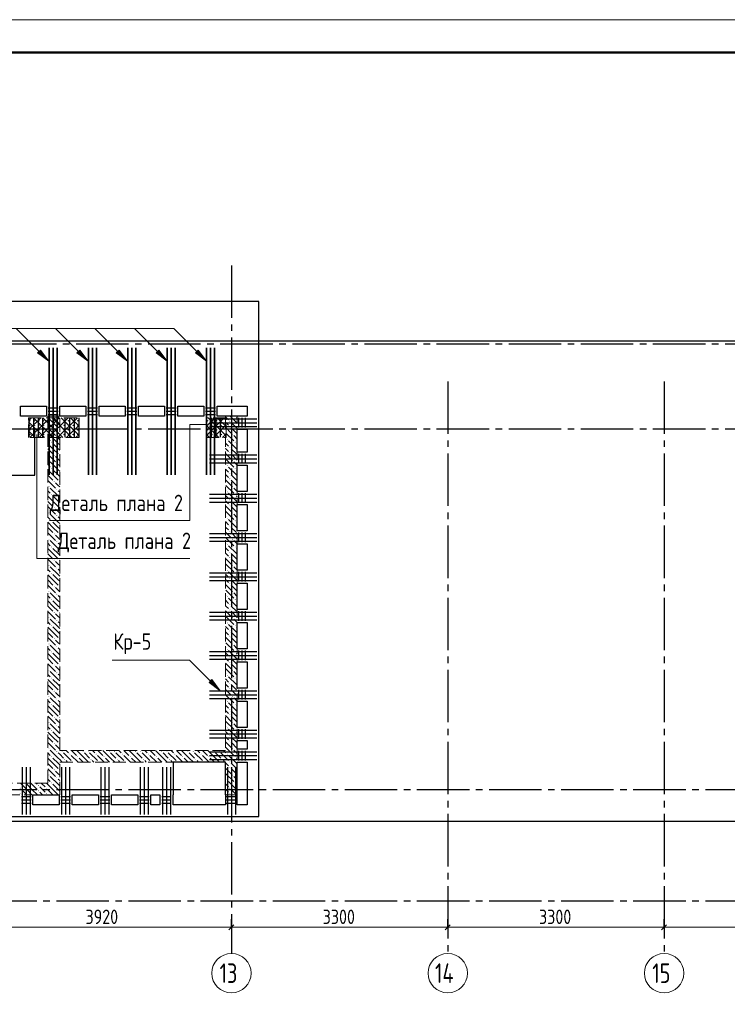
# Model space of a CAD drawing. Header units: millimetres. Extents: x 0 to 43617, y 0 to 29700.
# Tile 3 of 7: x 10800 to 21594, y 14675 to 29700. Entities that reach past the tile are written whole.
import ezdxf

# ---------------------------------------------------------------- set-up
doc = ezdxf.new("R2010")
doc.units = ezdxf.units.MM
doc.linetypes.add('______2', pattern=[270, 200, -70])
doc.linetypes.add('______5', pattern=[1100, 800, -100, 100, -100])
for name, color, linetype, lineweight, true_color in [('S1 Стержни арматуры фон', 7, '______2', 13, 0xa0a0a0), ('Вспомогательная арматура', 7, 'Continuous', 18, 0x656565), ('Поперечная арматура', 7, 'Continuous', 18, 0x5a2814), ('Поперечное армирование AW фон', 7, '______2', 13, 0xa0a0a0), ('Ребро вкладыша арматура поперечная AW', 7, 'Continuous', 18, 0x5a2814)]:
    doc.layers.add(name, color=color, linetype=linetype, lineweight=lineweight, true_color=true_color)
for name, color, linetype, lineweight in [('Standard', 7, 'Continuous', 25), ('ЖБ Перекрытие верхний уровень', 7, 'Continuous', 35), ('ЖБ Стена верхний уровень', 7, 'Continuous', 35), ('Оси', 40, '______5', 18), ('Позиционная метка номер позиции', 7, 'Continuous', 13), ('Примечания', 7, 'Continuous', 25), ('Ребро вкладыша арматура S1', 7, 'Continuous', 25)]:
    doc.layers.add(name, color=color, linetype=linetype, lineweight=lineweight)
doc.styles.add('GOST 2.304-81', font='txt')
doc.styles.add('ISOCPEUR', font='txt')

msp = doc.modelspace()

# ---------------------------------------------------------------- hatches: boundary and pattern name
at = {"layer": 'ЖБ Стена верхний уровень', "linetype": 'Continuous', "lineweight": 18, "transparency": 33554687}
for points in [[(11290, 23650), (11287, 23647), (11284, 23650)], [(14090, 23650), (14087, 23647), (14084, 23650)], [(11320, 23453), (11327, 23460), (11333, 23453), (11327, 23447)], [(11400, 23453), (11407, 23460), (11410, 23457), (11410, 23450), (11407, 23447)], [(14000, 23573), (14007, 23580), (14013, 23573), (14007, 23567)], [(14000, 23493), (14007, 23500), (14013, 23493), (14007, 23487)], [(11240, 23373), (11247, 23380), (11253, 23373), (11247, 23367)], [(11360, 23333), (11367, 23340), (11373, 23333), (11367, 23327)], [(13960, 23293), (13967, 23300), (13973, 23293), (13967, 23287)], [(14040, 23373), (14047, 23380), (14053, 23373), (14047, 23367)], [(11280, 23253), (11287, 23260), (11293, 23253), (11287, 23247)], [(14000, 23173), (14007, 23180), (14013, 23173), (14007, 23167)], [(14080, 23253), (14087, 23260), (14093, 23253), (14087, 23247)], [(11320, 23053), (11327, 23060), (11333, 23053), (11327, 23047)], [(11400, 23053), (11407, 23060), (11410, 23057), (11410, 23050), (11407, 23047)], [(14000, 23093), (14007, 23100), (14013, 23093), (14007, 23087)], [(11240, 22973), (11247, 22980), (11253, 22973), (11247, 22967)], [(11280, 22853), (11287, 22860), (11293, 22853), (11287, 22847)], [(11360, 22933), (11367, 22940), (11373, 22933), (11367, 22927)], [(13960, 22893), (13967, 22900), (13973, 22893), (13967, 22887)], [(14040, 22973), (14047, 22980), (14053, 22973), (14047, 22967)], [(14080, 22853), (14087, 22860), (14093, 22853), (14087, 22847)], [(14000, 22773), (14007, 22780), (14013, 22773), (14007, 22767)], [(14000, 22693), (14007, 22700), (14013, 22693), (14007, 22687)], [(11240, 22573), (11247, 22580), (11253, 22573), (11247, 22567)], [(11320, 22653), (11327, 22660), (11333, 22653), (11327, 22647)], [(11360, 22533), (11367, 22540), (11373, 22533), (11367, 22527)], [(11400, 22653), (11407, 22660), (11410, 22657), (11410, 22650), (11407, 22647)], [(14040, 22573), (14047, 22580), (14053, 22573), (14047, 22567)], [(11280, 22453), (11287, 22460), (11293, 22453), (11287, 22447)], [(13960, 22493), (13967, 22500), (13973, 22493), (13967, 22487)], [(14080, 22453), (14087, 22460), (14093, 22453), (14087, 22447)], [(11320, 22253), (11327, 22260), (11333, 22253), (11327, 22247)], [(11400, 22253), (11407, 22260), (11410, 22257), (11410, 22250), (11407, 22247)], [(14000, 22373), (14007, 22380), (14013, 22373), (14007, 22367)], [(14000, 22293), (14007, 22300), (14013, 22293), (14007, 22287)], [(11240, 22173), (11247, 22180), (11253, 22173), (11247, 22167)], [(11360, 22133), (11367, 22140), (11373, 22133), (11367, 22127)], [(13960, 22093), (13967, 22100), (13973, 22093), (13967, 22087)], [(14040, 22173), (14047, 22180), (14053, 22173), (14047, 22167)], [(11280, 22053), (11287, 22060), (11293, 22053), (11287, 22047)], [(14000, 21973), (14007, 21980), (14013, 21973), (14007, 21967)], [(14080, 22053), (14087, 22060), (14093, 22053), (14087, 22047)], [(11320, 21853), (11327, 21860), (11333, 21853), (11327, 21847)], [(11400, 21853), (11407, 21860), (11410, 21857), (11410, 21850), (11407, 21847)], [(14000, 21893), (14007, 21900), (14013, 21893), (14007, 21887)], [(11240, 21773), (11247, 21780), (11253, 21773), (11247, 21767)], [(11280, 21653), (11287, 21660), (11293, 21653), (11287, 21647)], [(11360, 21733), (11367, 21740), (11373, 21733), (11367, 21727)], [(13960, 21693), (13967, 21700), (13973, 21693), (13967, 21687)], [(14040, 21773), (14047, 21780), (14053, 21773), (14047, 21767)], [(14080, 21653), (14087, 21660), (14093, 21653), (14087, 21647)], [(14000, 21573), (14007, 21580), (14013, 21573), (14007, 21567)], [(14000, 21493), (14007, 21500), (14013, 21493), (14007, 21487)], [(11240, 21373), (11247, 21380), (11253, 21373), (11247, 21367)], [(11320, 21453), (11327, 21460), (11333, 21453), (11327, 21447)], [(11360, 21333), (11367, 21340), (11373, 21333), (11367, 21327)], [(11400, 21453), (11407, 21460), (11410, 21457), (11410, 21450), (11407, 21447)], [(14040, 21373), (14047, 21380), (14053, 21373), (14047, 21367)], [(11280, 21253), (11287, 21260), (11293, 21253), (11287, 21247)], [(13960, 21293), (13967, 21300), (13973, 21293), (13967, 21287)], [(14080, 21253), (14087, 21260), (14093, 21253), (14087, 21247)], [(11320, 21053), (11327, 21060), (11333, 21053), (11327, 21047)], [(11400, 21053), (11407, 21060), (11410, 21057), (11410, 21050), (11407, 21047)], [(14000, 21173), (14007, 21180), (14013, 21173), (14007, 21167)], [(14000, 21093), (14007, 21100), (14013, 21093), (14007, 21087)], [(11240, 20973), (11247, 20980), (11253, 20973), (11247, 20967)], [(11360, 20933), (11367, 20940), (11373, 20933), (11367, 20927)], [(13960, 20893), (13967, 20900), (13973, 20893), (13967, 20887)], [(14040, 20973), (14047, 20980), (14053, 20973), (14047, 20967)], [(11280, 20853), (11287, 20860), (11293, 20853), (11287, 20847)], [(14000, 20773), (14007, 20780), (14013, 20773), (14007, 20767)], [(14080, 20853), (14087, 20860), (14093, 20853), (14087, 20847)], [(11320, 20653), (11327, 20660), (11333, 20653), (11327, 20647)], [(11400, 20653), (11407, 20660), (11410, 20657), (11410, 20650), (11407, 20647)], [(14000, 20693), (14007, 20700), (14013, 20693), (14007, 20687)], [(11240, 20573), (11247, 20580), (11253, 20573), (11247, 20567)], [(11280, 20453), (11287, 20460), (11293, 20453), (11287, 20447)], [(11360, 20533), (11367, 20540), (11373, 20533), (11367, 20527)], [(13960, 20493), (13967, 20500), (13973, 20493), (13967, 20487)], [(14040, 20573), (14047, 20580), (14053, 20573), (14047, 20567)], [(14080, 20453), (14087, 20460), (14093, 20453), (14087, 20447)], [(14000, 20373), (14007, 20380), (14013, 20373), (14007, 20367)], [(14000, 20293), (14007, 20300), (14013, 20293), (14007, 20287)], [(11240, 20173), (11247, 20180), (11253, 20173), (11247, 20167)], [(11320, 20253), (11327, 20260), (11333, 20253), (11327, 20247)], [(11360, 20133), (11367, 20140), (11373, 20133), (11367, 20127)], [(11400, 20253), (11407, 20260), (11410, 20257), (11410, 20250), (11407, 20247)], [(14040, 20173), (14047, 20180), (14053, 20173), (14047, 20167)], [(11280, 20053), (11287, 20060), (11293, 20053), (11287, 20047)], [(13960, 20093), (13967, 20100), (13973, 20093), (13967, 20087)], [(14080, 20053), (14087, 20060), (14093, 20053), (14087, 20047)], [(11320, 19853), (11327, 19860), (11333, 19853), (11327, 19847)], [(11400, 19853), (11407, 19860), (11410, 19857), (11410, 19850), (11407, 19847)], [(14000, 19973), (14007, 19980), (14013, 19973), (14007, 19967)], [(14000, 19893), (14007, 19900), (14013, 19893), (14007, 19887)], [(11240, 19773), (11247, 19780), (11253, 19773), (11247, 19767)], [(11360, 19733), (11367, 19740), (11373, 19733), (11367, 19727)], [(13960, 19693), (13967, 19700), (13973, 19693), (13967, 19687)], [(14040, 19773), (14047, 19780), (14053, 19773), (14047, 19767)], [(11280, 19653), (11287, 19660), (11293, 19653), (11287, 19647)], [(14000, 19573), (14007, 19580), (14013, 19573), (14007, 19567)], [(14080, 19653), (14087, 19660), (14093, 19653), (14087, 19647)], [(11320, 19453), (11327, 19460), (11333, 19453), (11327, 19447)], [(11400, 19453), (11407, 19460), (11410, 19457), (11410, 19450), (11407, 19447)], [(14000, 19493), (14007, 19500), (14013, 19493), (14007, 19487)], [(11240, 19373), (11247, 19380), (11253, 19373), (11247, 19367)], [(11280, 19253), (11287, 19260), (11293, 19253), (11287, 19247)], [(11360, 19333), (11367, 19340), (11373, 19333), (11367, 19327)], [(13960, 19293), (13967, 19300), (13973, 19293), (13967, 19287)], [(14040, 19373), (14047, 19380), (14053, 19373), (14047, 19367)], [(14080, 19253), (14087, 19260), (14093, 19253), (14087, 19247)], [(14000, 19173), (14007, 19180), (14013, 19173), (14007, 19167)], [(14000, 19093), (14007, 19100), (14013, 19093), (14007, 19087)], [(11240, 18973), (11247, 18980), (11253, 18973), (11247, 18967)], [(11320, 19053), (11327, 19060), (11333, 19053), (11327, 19047)], [(11360, 18933), (11367, 18940), (11373, 18933), (11367, 18927)], [(11400, 19053), (11407, 19060), (11410, 19057), (11410, 19050), (11407, 19047)], [(14040, 18973), (14047, 18980), (14053, 18973), (14047, 18967)], [(11280, 18853), (11287, 18860), (11293, 18853), (11287, 18847)], [(13960, 18893), (13967, 18900), (13973, 18893), (13967, 18887)], [(14080, 18853), (14087, 18860), (14093, 18853), (14087, 18847)], [(11320, 18653), (11327, 18660), (11333, 18653), (11327, 18647)], [(11400, 18653), (11407, 18660), (11410, 18657), (11410, 18650), (11407, 18647)], [(14000, 18773), (14007, 18780), (14013, 18773), (14007, 18767)], [(14000, 18693), (14007, 18700), (14013, 18693), (14007, 18687)], [(11240, 18573), (11247, 18580), (11253, 18573), (11247, 18567)], [(11360, 18533), (11367, 18540), (11373, 18533), (11367, 18527)], [(11440, 18533), (11447, 18540), (11453, 18533), (11447, 18527)], [(11560, 18493), (11567, 18500), (11573, 18493), (11567, 18487)], [(11760, 18533), (11767, 18540), (11773, 18533), (11767, 18527)], [(11840, 18533), (11847, 18540), (11853, 18533), (11847, 18527)], [(11960, 18493), (11967, 18500), (11973, 18493), (11967, 18487)], [(12160, 18533), (12167, 18540), (12173, 18533), (12167, 18527)], [(12240, 18533), (12247, 18540), (12253, 18533), (12247, 18527)], [(12360, 18493), (12367, 18500), (12373, 18493), (12367, 18487)], [(12560, 18533), (12567, 18540), (12573, 18533), (12567, 18527)], [(12640, 18533), (12647, 18540), (12653, 18533), (12647, 18527)], [(12760, 18493), (12767, 18500), (12773, 18493), (12767, 18487)], [(12960, 18533), (12967, 18540), (12973, 18533), (12967, 18527)], [(13040, 18533), (13047, 18540), (13053, 18533), (13047, 18527)], [(13160, 18493), (13167, 18500), (13173, 18493), (13167, 18487)], [(13360, 18533), (13367, 18540), (13373, 18533), (13367, 18527)], [(13440, 18533), (13447, 18540), (13453, 18533), (13447, 18527)], [(13560, 18493), (13567, 18500), (13573, 18493), (13567, 18487)], [(13760, 18533), (13767, 18540), (13773, 18533), (13767, 18527)], [(13840, 18533), (13847, 18540), (13853, 18533), (13847, 18527)], [(13960, 18493), (13967, 18500), (13973, 18493), (13967, 18487)], [(14040, 18573), (14047, 18580), (14053, 18573), (14047, 18567)], [(11280, 18453), (11287, 18460), (11293, 18453), (11287, 18447)], [(11480, 18413), (11487, 18420), (11493, 18413), (11487, 18407)], [(11600, 18373), (11607, 18380), (11613, 18373), (11610, 18370), (11604, 18370)], [(11680, 18453), (11687, 18460), (11693, 18453), (11687, 18447)], [(11880, 18413), (11887, 18420), (11893, 18413), (11887, 18407)], [(12000, 18373), (12007, 18380), (12013, 18373), (12010, 18370), (12004, 18370)], [(12080, 18453), (12087, 18460), (12093, 18453), (12087, 18447)], [(12280, 18413), (12287, 18420), (12293, 18413), (12287, 18407)], [(12400, 18373), (12407, 18380), (12413, 18373), (12410, 18370), (12404, 18370)], [(12480, 18453), (12487, 18460), (12493, 18453), (12487, 18447)], [(12680, 18413), (12687, 18420), (12693, 18413), (12687, 18407)], [(12800, 18373), (12807, 18380), (12813, 18373), (12810, 18370), (12804, 18370)], [(12880, 18453), (12887, 18460), (12893, 18453), (12887, 18447)], [(13080, 18413), (13087, 18420), (13093, 18413), (13087, 18407)], [(13200, 18373), (13207, 18380), (13213, 18373), (13210, 18370), (13204, 18370)], [(13280, 18453), (13287, 18460), (13293, 18453), (13287, 18447)], [(13480, 18413), (13487, 18420), (13493, 18413), (13487, 18407)], [(13600, 18373), (13607, 18380), (13613, 18373), (13610, 18370), (13604, 18370)], [(13680, 18453), (13687, 18460), (13693, 18453), (13687, 18447)], [(13880, 18413), (13887, 18420), (13893, 18413), (13887, 18407)], [(14000, 18373), (14007, 18380), (14013, 18373), (14007, 18367)], [(14080, 18453), (14087, 18460), (14093, 18453), (14087, 18447)], [(11320, 18253), (11327, 18260), (11333, 18253), (11327, 18247)], [(11400, 18253), (11407, 18260), (11410, 18257), (11410, 18250), (11407, 18247)], [(14000, 18293), (14007, 18300), (14013, 18293), (14007, 18287)], [(10890, 18050), (10887, 18047), (10884, 18050)], [(11240, 18173), (11247, 18180), (11253, 18173), (11247, 18167)], [(11280, 18053), (11287, 18060), (11293, 18053), (11287, 18047)], [(11360, 18133), (11367, 18140), (11373, 18133), (11367, 18127)], [(13960, 18093), (13967, 18100), (13973, 18093), (13967, 18087)], [(14040, 18173), (14047, 18180), (14053, 18173), (14047, 18167)], [(14080, 18053), (14087, 18060), (14093, 18053), (14087, 18047)], [(10800, 17973), (10807, 17980), (10813, 17973), (10807, 17967)], [(10800, 17893), (10807, 17900), (10813, 17893), (10807, 17887)], [(11080, 18013), (11087, 18020), (11093, 18013), (11087, 18007)], [(11080, 17933), (11087, 17940), (11093, 17933), (11087, 17927)], [(11200, 17973), (11207, 17980), (11213, 17973), (11207, 17967)], [(11200, 17893), (11207, 17900), (11213, 17893), (11207, 17887)], [(14000, 17973), (14007, 17980), (14013, 17973), (14007, 17967)], [(14000, 17893), (14007, 17900), (14013, 17893), (14007, 17887)]]:
    msp.add_hatch(color=7, dxfattribs=at).paths.add_polyline_path(points, flags=16)
at = {"layer": 'Позиционная метка номер позиции', "linetype": 'Continuous', "lineweight": 13, "transparency": 33554687}
for points in [[(11117, 24656), (11244, 24487), (11074, 24614)], [(11717, 24656), (11844, 24487), (11674, 24614)], [(12317, 24656), (12444, 24487), (12274, 24614)], [(12923, 24656), (13050, 24487), (12880, 24614)], [(13523, 24656), (13650, 24487), (13480, 24614)], [(13731, 19630), (13858, 19460), (13689, 19587)]]:
    msp.add_hatch(color=7, dxfattribs=at).paths.add_polyline_path(points, flags=16)

# ---------------------------------------------------------------- linework, layer by layer
at = {"layer": 'S1 Стержни арматуры фон', "color": 7, "linetype": 'Continuous', "lineweight": 25, "transparency": 33554687}
for p, q in [((11250, 24694), (11250, 22756)), ((11310, 24694), (11310, 22756)), ((11370, 24694), (11370, 22756)), ((11850, 24694), (11850, 22756)), ((11910, 24694), (11910, 22756)), ((11970, 24694), (11970, 22756)), ((12450, 24694), (12450, 22756)), ((12510, 24694), (12510, 22756)), ((12570, 24694), (12570, 22756)), ((13050, 24694), (13050, 22756)), ((13110, 24694), (13110, 22756)), ((13170, 24694), (13170, 22756)), ((13650, 24694), (13650, 22756)), ((13710, 24694), (13710, 22756)), ((13770, 24694), (13770, 22756))]:
    msp.add_line(p, q, dxfattribs=at)
at = {"layer": 'S1 Стержни арматуры фон', "color": 7, "linetype": 'Continuous', "lineweight": 35, "transparency": 33554687}
for p, q in [((11250, 24693), (11250, 22757)), ((11310, 24693), (11310, 22757)), ((11370, 24693), (11370, 22757)), ((11850, 24693), (11850, 22757)), ((11910, 24693), (11910, 22757)), ((11970, 24693), (11970, 22757)), ((12450, 24693), (12450, 22757)), ((12510, 24693), (12510, 22757)), ((12570, 24693), (12570, 22757)), ((13050, 24693), (13050, 22757)), ((13110, 24693), (13110, 22757)), ((13170, 24693), (13170, 22757)), ((13650, 24693), (13650, 22757)), ((13710, 24693), (13710, 22757)), ((13770, 24693), (13770, 22757))]:
    msp.add_line(p, q, dxfattribs=at)
at = {"layer": 'Standard', "color": 251, "linetype": 'Continuous', "lineweight": -3, "true_color": 0x656565, "transparency": 33554687}
for p, q in [((14030, 15850), (14030, 15975)), ((17330, 15850), (17330, 15975)), ((20630, 15850), (20630, 15975)), ((14030, 15850), (14030, 15725)), ((14030, 15850), (14030, 15850)), ((17330, 15850), (17330, 15725)), ((17330, 15850), (17330, 15850)), ((20630, 15850), (20630, 15725)), ((20630, 15850), (20630, 15850))]:
    msp.add_line(p, q, dxfattribs=at)
at = {"layer": 'Standard', "color": 7, "linetype": 'Continuous', "lineweight": 13, "transparency": 33554687}
for p, q in [((10110, 15850), (14030, 15850)), ((14030, 15850), (17330, 15850)), ((17330, 15850), (20630, 15850)), ((20630, 15850), (23930, 15850))]:
    msp.add_line(p, q, dxfattribs=at)
at = {"layer": 'Standard', "color": 7, "linetype": 'Continuous', "lineweight": 25, "transparency": 33554687}
for p, q in [((13992, 15812), (14067, 15887)), ((17292, 15812), (17367, 15887)), ((20592, 15812), (20667, 15887))]:
    msp.add_line(p, q, dxfattribs=at)
at = {"layer": 'Standard', "color": 7, "linetype": 'Continuous', "lineweight": 13, "transparency": 33554687}
msp.add_lwpolyline([(0, 0), (42000, 0), (42000, 29700), (0, 29700), (0, 0)], close=True, dxfattribs=at)
at = {"layer": 'Standard', "color": 7, "linetype": 'Continuous', "lineweight": 50, "transparency": 33554687}
msp.add_lwpolyline([(2000, 29200), (41500, 29200), (41500, 500), (2000, 500), (2000, 29200)], close=True, dxfattribs=at)
at = {"layer": 'Standard', "color": 254, "linetype": 'Continuous', "lineweight": 25, "true_color": 0xc4c4ff, "transparency": 33554687}
msp.add_lwpolyline([(5702, 17472), (35558, 17472), (35558, 24794), (5702, 24794), (5702, 17472)], dxfattribs=at)
at = {"layer": 'Вспомогательная арматура', "color": 7, "linetype": 'Continuous', "lineweight": 25, "transparency": 33554687}
for p, q in [((10940, 23622), (10940, 23327)), ((11010, 23622), (11010, 23327)), ((11080, 23622), (11080, 23327)), ((11150, 23622), (11150, 23327)), ((11490, 23622), (11490, 23327)), ((11560, 23622), (11560, 23327)), ((11630, 23622), (11630, 23327)), ((11700, 23622), (11700, 23327)), ((13650, 23622), (13650, 23327)), ((13720, 23622), (13720, 23327)), ((13790, 23622), (13790, 23327)), ((13860, 23622), (13860, 23327))]:
    msp.add_line(p, q, dxfattribs=at)
at = {"layer": 'ЖБ Перекрытие верхний уровень', "color": 7, "linetype": 'Continuous', "lineweight": 25, "transparency": 33554687}
for p, q in [((14450, 25400), (5770, 25400)), ((14450, 23800), (14450, 25400)), ((10810, 23650), (10810, 23800)), ((10810, 23800), (11210, 23800)), ((11210, 23800), (11210, 23650)), ((11410, 23650), (11410, 23800)), ((11410, 23800), (11810, 23800)), ((11810, 23800), (11810, 23650)), ((12010, 23650), (12010, 23800)), ((12010, 23800), (12410, 23800)), ((12410, 23800), (12410, 23650)), ((12610, 23650), (12610, 23800)), ((12610, 23800), (13010, 23800)), ((13010, 23800), (13010, 23650)), ((13210, 23650), (13210, 23800)), ((13210, 23800), (13610, 23800)), ((13610, 23800), (13610, 23650)), ((13810, 23650), (13810, 23800)), ((13810, 23800), (14270, 23800)), ((14270, 23800), (14270, 23650)), ((14450, 17540), (14450, 23800)), ((11210, 23650), (10810, 23650)), ((11810, 23650), (11410, 23650)), ((12410, 23650), (12010, 23650)), ((13010, 23650), (12610, 23650)), ((13610, 23650), (13210, 23650)), ((14270, 23650), (13810, 23650)), ((11029, 23450), (9929, 23450)), ((11029, 22750), (11029, 23450)), ((14120, 23100), (14120, 23450)), ((14120, 23450), (14270, 23450)), ((14270, 23450), (14270, 23100)), ((14270, 23100), (14120, 23100)), ((14120, 22500), (14120, 22900)), ((14120, 22900), (14270, 22900)), ((14270, 22900), (14270, 22500)), ((9929, 22750), (11029, 22750)), ((14270, 22500), (14120, 22500)), ((14120, 21900), (14120, 22300)), ((14120, 22300), (14270, 22300)), ((14270, 22300), (14270, 21900)), ((14270, 21900), (14120, 21900)), ((14120, 21300), (14120, 21700)), ((14120, 21700), (14270, 21700)), ((14270, 21700), (14270, 21300)), ((14270, 21300), (14120, 21300)), ((14120, 20700), (14120, 21100)), ((14120, 21100), (14270, 21100)), ((14270, 21100), (14270, 20700)), ((14270, 20700), (14120, 20700)), ((14120, 20100), (14120, 20500)), ((14120, 20500), (14270, 20500)), ((14270, 20500), (14270, 20100)), ((14270, 20100), (14120, 20100)), ((14120, 19500), (14120, 19900)), ((14120, 19900), (14270, 19900)), ((14270, 19900), (14270, 19500)), ((14270, 19500), (14120, 19500)), ((14120, 18900), (14120, 19300)), ((14120, 19300), (14270, 19300)), ((14270, 19300), (14270, 18900)), ((14270, 18900), (14120, 18900)), ((14120, 18570), (14120, 18700)), ((14120, 18700), (14270, 18700)), ((14270, 18700), (14270, 18570)), ((14270, 18570), (14120, 18570)), ((13940, 18370), (13140, 18370)), ((13140, 18370), (13140, 17870)), ((13940, 17870), (13940, 18370)), ((14120, 17720), (14120, 18370)), ((14120, 18370), (14270, 18370)), ((14270, 18370), (14270, 17720)), ((11000, 17720), (11000, 17870)), ((11000, 17870), (11400, 17870)), ((11400, 17870), (11400, 17720)), ((11600, 17720), (11600, 17870)), ((11600, 17870), (12000, 17870)), ((12000, 17870), (12000, 17720)), ((12200, 17720), (12200, 17870)), ((12200, 17870), (12600, 17870)), ((12600, 17870), (12600, 17720)), ((12800, 17720), (12800, 17870)), ((12800, 17870), (12940, 17870)), ((12940, 17870), (12940, 17720)), ((13140, 17720), (13140, 17870)), ((13940, 17870), (13940, 17720)), ((11400, 17720), (11000, 17720)), ((12000, 17720), (11600, 17720)), ((12600, 17720), (12200, 17720)), ((12940, 17720), (12800, 17720)), ((13940, 17720), (13140, 17720)), ((14270, 17720), (14120, 17720)), ((5770, 17540), (14450, 17540))]:
    msp.add_line(p, q, dxfattribs=at)
at = {"layer": 'ЖБ Стена верхний уровень', "color": 251, "linetype": '______2', "lineweight": 13, "true_color": 0x656565, "transparency": 33554687}
for p, q in [((11230, 23650), (11230, 18050)), ((11410, 23650), (11230, 23650)), ((11410, 18550), (11410, 23650)), ((13940, 23650), (13940, 18550)), ((14120, 23650), (13940, 23650)), ((14120, 17870), (14120, 23650)), ((13940, 18550), (11410, 18550)), ((11410, 17870), (11410, 18370)), ((11410, 18370), (13940, 18370)), ((13940, 18370), (13940, 17870)), ((11230, 18050), (6280, 18050)), ((6280, 17870), (11230, 17870)), ((11230, 17870), (11410, 17870)), ((13940, 17870), (14120, 17870))]:
    msp.add_line(p, q, dxfattribs=at)
at = {"layer": 'ЖБ Стена верхний уровень', "color": 9, "linetype": 'Continuous', "lineweight": 18, "true_color": 0xc7c7c7, "transparency": 33554687}
for p, q in [((11307, 23553), (11230, 23630)), ((11307, 23633), (11387, 23553)), ((11387, 23633), (11370, 23650)), ((11387, 23633), (11410, 23610)), ((13940, 23640), (13987, 23593)), ((14107, 23553), (14010, 23650)), ((14107, 23633), (14120, 23620)), ((11230, 23550), (11307, 23473)), ((11230, 23470), (11347, 23353)), ((11307, 23553), (11387, 23473)), ((11387, 23553), (11410, 23530)), ((13947, 23553), (13940, 23560)), ((13940, 23480), (14027, 23393)), ((13987, 23513), (13947, 23553)), ((14027, 23553), (14107, 23473)), ((14027, 23473), (14120, 23380)), ((14107, 23553), (14120, 23540)), ((11230, 23310), (11267, 23273)), ((11387, 23233), (11267, 23353)), ((11387, 23393), (11347, 23433)), ((11410, 23370), (11387, 23393)), ((11387, 23313), (11410, 23290)), ((13940, 23320), (13947, 23313)), ((13947, 23393), (14067, 23273)), ((14120, 23300), (14067, 23353)), ((11307, 23153), (11230, 23230)), ((11230, 23150), (11307, 23073)), ((11307, 23233), (11387, 23153)), ((11307, 23153), (11387, 23073)), ((11387, 23233), (11410, 23210)), ((11387, 23153), (11410, 23130)), ((13940, 23240), (13987, 23193)), ((13947, 23153), (13940, 23160)), ((13987, 23113), (13947, 23153)), ((14107, 23153), (13987, 23273)), ((14027, 23153), (14107, 23073)), ((14107, 23233), (14120, 23220)), ((14107, 23153), (14120, 23140)), ((11230, 23070), (11347, 22953)), ((11387, 22993), (11347, 23033)), ((11410, 22970), (11387, 22993)), ((13940, 23080), (14027, 22993)), ((13947, 22993), (14067, 22873)), ((14027, 23073), (14120, 22980)), ((11230, 22910), (11267, 22873)), ((11387, 22833), (11267, 22953)), ((11387, 22913), (11410, 22890)), ((13940, 22920), (13947, 22913)), ((13940, 22840), (13987, 22793)), ((14107, 22753), (13987, 22873)), ((14120, 22900), (14067, 22953)), ((11307, 22753), (11230, 22830)), ((11230, 22750), (11307, 22673)), ((11307, 22833), (11387, 22753)), ((11307, 22753), (11387, 22673)), ((11387, 22833), (11410, 22810)), ((11387, 22753), (11410, 22730)), ((13947, 22753), (13940, 22760)), ((13987, 22713), (13947, 22753)), ((14027, 22753), (14107, 22673)), ((14107, 22833), (14120, 22820)), ((14107, 22753), (14120, 22740)), ((11230, 22670), (11347, 22553)), ((11387, 22433), (11267, 22553)), ((11387, 22593), (11347, 22633)), ((11410, 22570), (11387, 22593)), ((13940, 22680), (14027, 22593)), ((13947, 22593), (14067, 22473)), ((14027, 22673), (14120, 22580)), ((14120, 22500), (14067, 22553)), ((11230, 22510), (11267, 22473)), ((11307, 22353), (11230, 22430)), ((11307, 22433), (11387, 22353)), ((11387, 22513), (11410, 22490)), ((11387, 22433), (11410, 22410)), ((13940, 22520), (13947, 22513)), ((13940, 22440), (13987, 22393)), ((14107, 22353), (13987, 22473)), ((14107, 22433), (14120, 22420)), ((11230, 22350), (11307, 22273)), ((11230, 22270), (11347, 22153)), ((11307, 22353), (11387, 22273)), ((11387, 22353), (11410, 22330)), ((13947, 22353), (13940, 22360)), ((13940, 22280), (14027, 22193)), ((13987, 22313), (13947, 22353)), ((14027, 22353), (14107, 22273)), ((14027, 22273), (14120, 22180)), ((14107, 22353), (14120, 22340)), ((11230, 22110), (11267, 22073)), ((11387, 22033), (11267, 22153)), ((11387, 22193), (11347, 22233)), ((11410, 22170), (11387, 22193)), ((11387, 22113), (11410, 22090)), ((13940, 22120), (13947, 22113)), ((13947, 22193), (14067, 22073)), ((14120, 22100), (14067, 22153)), ((11307, 21953), (11230, 22030)), ((11230, 21950), (11307, 21873)), ((11307, 22033), (11387, 21953)), ((11307, 21953), (11387, 21873)), ((11387, 22033), (11410, 22010)), ((11387, 21953), (11410, 21930)), ((13940, 22040), (13987, 21993)), ((13947, 21953), (13940, 21960)), ((13987, 21913), (13947, 21953)), ((14107, 21953), (13987, 22073)), ((14027, 21953), (14107, 21873)), ((14107, 22033), (14120, 22020)), ((14107, 21953), (14120, 21940)), ((11230, 21870), (11347, 21753)), ((11387, 21793), (11347, 21833)), ((11410, 21770), (11387, 21793)), ((13940, 21880), (14027, 21793)), ((13947, 21793), (14067, 21673)), ((14027, 21873), (14120, 21780)), ((11230, 21710), (11267, 21673)), ((11387, 21633), (11267, 21753)), ((11387, 21713), (11410, 21690)), ((13940, 21720), (13947, 21713)), ((13940, 21640), (13987, 21593)), ((14107, 21553), (13987, 21673)), ((14120, 21700), (14067, 21753)), ((11307, 21553), (11230, 21630)), ((11230, 21550), (11307, 21473)), ((11307, 21633), (11387, 21553)), ((11307, 21553), (11387, 21473)), ((11387, 21633), (11410, 21610)), ((11387, 21553), (11410, 21530)), ((13947, 21553), (13940, 21560)), ((13987, 21513), (13947, 21553)), ((14027, 21553), (14107, 21473)), ((14107, 21633), (14120, 21620)), ((14107, 21553), (14120, 21540)), ((11230, 21470), (11347, 21353)), ((11387, 21233), (11267, 21353)), ((11387, 21393), (11347, 21433)), ((11410, 21370), (11387, 21393)), ((13940, 21480), (14027, 21393)), ((13947, 21393), (14067, 21273)), ((14027, 21473), (14120, 21380)), ((14120, 21300), (14067, 21353)), ((11230, 21310), (11267, 21273)), ((11307, 21153), (11230, 21230)), ((11307, 21233), (11387, 21153)), ((11387, 21313), (11410, 21290)), ((11387, 21233), (11410, 21210)), ((13940, 21320), (13947, 21313)), ((13940, 21240), (13987, 21193)), ((14107, 21153), (13987, 21273)), ((14107, 21233), (14120, 21220)), ((11230, 21150), (11307, 21073)), ((11230, 21070), (11347, 20953)), ((11307, 21153), (11387, 21073)), ((11387, 21153), (11410, 21130)), ((13947, 21153), (13940, 21160)), ((13940, 21080), (14027, 20993)), ((13987, 21113), (13947, 21153)), ((14027, 21153), (14107, 21073)), ((14027, 21073), (14120, 20980)), ((14107, 21153), (14120, 21140)), ((11230, 20910), (11267, 20873)), ((11387, 20833), (11267, 20953)), ((11387, 20993), (11347, 21033)), ((11410, 20970), (11387, 20993)), ((11387, 20913), (11410, 20890)), ((13940, 20920), (13947, 20913)), ((13947, 20993), (14067, 20873)), ((14120, 20900), (14067, 20953)), ((11307, 20753), (11230, 20830)), ((11230, 20750), (11307, 20673)), ((11307, 20833), (11387, 20753)), ((11307, 20753), (11387, 20673)), ((11387, 20833), (11410, 20810)), ((11387, 20753), (11410, 20730)), ((13940, 20840), (13987, 20793)), ((13947, 20753), (13940, 20760)), ((13987, 20713), (13947, 20753)), ((14107, 20753), (13987, 20873)), ((14027, 20753), (14107, 20673)), ((14107, 20833), (14120, 20820)), ((14107, 20753), (14120, 20740)), ((11230, 20670), (11347, 20553)), ((11387, 20593), (11347, 20633)), ((11410, 20570), (11387, 20593)), ((13940, 20680), (14027, 20593)), ((13947, 20593), (14067, 20473)), ((14027, 20673), (14120, 20580)), ((11230, 20510), (11267, 20473)), ((11387, 20433), (11267, 20553)), ((11387, 20513), (11410, 20490)), ((13940, 20520), (13947, 20513)), ((13940, 20440), (13987, 20393)), ((14107, 20353), (13987, 20473)), ((14120, 20500), (14067, 20553)), ((11307, 20353), (11230, 20430)), ((11230, 20350), (11307, 20273)), ((11307, 20433), (11387, 20353)), ((11307, 20353), (11387, 20273)), ((11387, 20433), (11410, 20410)), ((11387, 20353), (11410, 20330)), ((13947, 20353), (13940, 20360)), ((13987, 20313), (13947, 20353)), ((14027, 20353), (14107, 20273)), ((14107, 20433), (14120, 20420)), ((14107, 20353), (14120, 20340)), ((11230, 20270), (11347, 20153)), ((11387, 20033), (11267, 20153)), ((11387, 20193), (11347, 20233)), ((11410, 20170), (11387, 20193)), ((13940, 20280), (14027, 20193)), ((13947, 20193), (14067, 20073)), ((14027, 20273), (14120, 20180)), ((14120, 20100), (14067, 20153)), ((11230, 20110), (11267, 20073)), ((11307, 19953), (11230, 20030)), ((11307, 20033), (11387, 19953)), ((11387, 20113), (11410, 20090)), ((11387, 20033), (11410, 20010)), ((13940, 20120), (13947, 20113)), ((13940, 20040), (13987, 19993)), ((14107, 19953), (13987, 20073)), ((14107, 20033), (14120, 20020)), ((11230, 19950), (11307, 19873)), ((11230, 19870), (11347, 19753)), ((11307, 19953), (11387, 19873)), ((11387, 19793), (11347, 19833)), ((11387, 19953), (11410, 19930)), ((13947, 19953), (13940, 19960)), ((13940, 19880), (14027, 19793)), ((13987, 19913), (13947, 19953)), ((14027, 19953), (14107, 19873)), ((14027, 19873), (14120, 19780)), ((14107, 19953), (14120, 19940)), ((11230, 19710), (11267, 19673)), ((11387, 19633), (11267, 19753)), ((11410, 19770), (11387, 19793)), ((11387, 19713), (11410, 19690)), ((13940, 19720), (13947, 19713)), ((13947, 19793), (14067, 19673)), ((14120, 19700), (14067, 19753)), ((11307, 19553), (11230, 19630)), ((11230, 19550), (11307, 19473)), ((11307, 19633), (11387, 19553)), ((11307, 19553), (11387, 19473)), ((11387, 19633), (11410, 19610)), ((11387, 19553), (11410, 19530)), ((13940, 19640), (13987, 19593)), ((13947, 19553), (13940, 19560)), ((13987, 19513), (13947, 19553)), ((14107, 19553), (13987, 19673)), ((14027, 19553), (14107, 19473)), ((14107, 19633), (14120, 19620)), ((14107, 19553), (14120, 19540)), ((11230, 19470), (11347, 19353)), ((11387, 19393), (11347, 19433)), ((11410, 19370), (11387, 19393)), ((13940, 19480), (14027, 19393)), ((13947, 19393), (14067, 19273)), ((14027, 19473), (14120, 19380)), ((11230, 19310), (11267, 19273)), ((11387, 19233), (11267, 19353)), ((11307, 19233), (11387, 19153)), ((11387, 19313), (11410, 19290)), ((11387, 19233), (11410, 19210)), ((13940, 19320), (13947, 19313)), ((13940, 19240), (13987, 19193)), ((14107, 19153), (13987, 19273)), ((14120, 19300), (14067, 19353)), ((14107, 19233), (14120, 19220)), ((11307, 19153), (11230, 19230)), ((11230, 19150), (11307, 19073)), ((11307, 19153), (11387, 19073)), ((11387, 19153), (11410, 19130)), ((13947, 19153), (13940, 19160)), ((13987, 19113), (13947, 19153)), ((14027, 19153), (14107, 19073)), ((14107, 19153), (14120, 19140)), ((11230, 19070), (11347, 18953)), ((11387, 18833), (11267, 18953)), ((11387, 18993), (11347, 19033)), ((11410, 18970), (11387, 18993)), ((13940, 19080), (14027, 18993)), ((13947, 18993), (14067, 18873)), ((14027, 19073), (14120, 18980)), ((14120, 18900), (14067, 18953)), ((11230, 18910), (11267, 18873)), ((11307, 18753), (11230, 18830)), ((11307, 18833), (11387, 18753)), ((11387, 18913), (11410, 18890)), ((11387, 18833), (11410, 18810)), ((13940, 18920), (13947, 18913)), ((13940, 18840), (13987, 18793)), ((14107, 18753), (13987, 18873)), ((14107, 18833), (14120, 18820)), ((11230, 18750), (11307, 18673)), ((11230, 18670), (11347, 18553)), ((11307, 18753), (11387, 18673)), ((11387, 18593), (11347, 18633)), ((11387, 18753), (11410, 18730)), ((13947, 18753), (13940, 18760)), ((13940, 18680), (14027, 18593)), ((13987, 18713), (13947, 18753)), ((14027, 18753), (14107, 18673)), ((14027, 18673), (14120, 18580)), ((14107, 18753), (14120, 18740)), ((11230, 18510), (11267, 18473)), ((11387, 18433), (11267, 18553)), ((11410, 18570), (11387, 18593)), ((11387, 18513), (11410, 18490)), ((11410, 18490), (11467, 18433)), ((11467, 18513), (11587, 18393)), ((11510, 18550), (11547, 18513)), ((11590, 18550), (11667, 18473)), ((11787, 18433), (11670, 18550)), ((11787, 18513), (11867, 18433)), ((11867, 18513), (11987, 18393)), ((11910, 18550), (11947, 18513)), ((11990, 18550), (12067, 18473)), ((12187, 18433), (12070, 18550)), ((12187, 18513), (12267, 18433)), ((12267, 18513), (12387, 18393)), ((12310, 18550), (12347, 18513)), ((12390, 18550), (12467, 18473)), ((12587, 18433), (12470, 18550)), ((12587, 18513), (12667, 18433)), ((12667, 18513), (12787, 18393)), ((12710, 18550), (12747, 18513)), ((12790, 18550), (12867, 18473)), ((12987, 18433), (12870, 18550)), ((12987, 18513), (13067, 18433)), ((13067, 18513), (13187, 18393)), ((13110, 18550), (13147, 18513)), ((13190, 18550), (13267, 18473)), ((13387, 18433), (13270, 18550)), ((13387, 18513), (13467, 18433)), ((13467, 18513), (13587, 18393)), ((13510, 18550), (13547, 18513)), ((13590, 18550), (13667, 18473)), ((13787, 18433), (13670, 18550)), ((13787, 18513), (13867, 18433)), ((13867, 18513), (13940, 18440)), ((13910, 18550), (13940, 18520)), ((13940, 18520), (13947, 18513)), ((13947, 18593), (14067, 18473)), ((14120, 18500), (14067, 18553)), ((11307, 18353), (11230, 18430)), ((11230, 18350), (11307, 18273)), ((11307, 18433), (11387, 18353)), ((11307, 18353), (11387, 18273)), ((11387, 18433), (11410, 18410)), ((11387, 18353), (11410, 18330)), ((11410, 18410), (11450, 18370)), ((11530, 18370), (11507, 18393)), ((11690, 18370), (11587, 18473)), ((11707, 18433), (11770, 18370)), ((11787, 18433), (11850, 18370)), ((11930, 18370), (11907, 18393)), ((12090, 18370), (11987, 18473)), ((12107, 18433), (12170, 18370)), ((12187, 18433), (12250, 18370)), ((12330, 18370), (12307, 18393)), ((12490, 18370), (12387, 18473)), ((12507, 18433), (12570, 18370)), ((12587, 18433), (12650, 18370)), ((12730, 18370), (12707, 18393)), ((12890, 18370), (12787, 18473)), ((12907, 18433), (12970, 18370)), ((12987, 18433), (13050, 18370)), ((13130, 18370), (13107, 18393)), ((13290, 18370), (13187, 18473)), ((13307, 18433), (13370, 18370)), ((13387, 18433), (13450, 18370)), ((13530, 18370), (13507, 18393)), ((13690, 18370), (13587, 18473)), ((13707, 18433), (13770, 18370)), ((13787, 18433), (13850, 18370)), ((13930, 18370), (13907, 18393)), ((13940, 18440), (13987, 18393)), ((13947, 18353), (13940, 18360)), ((13987, 18313), (13947, 18353)), ((14107, 18353), (13987, 18473)), ((14027, 18353), (14107, 18273)), ((14107, 18433), (14120, 18420)), ((14107, 18353), (14120, 18340)), ((11230, 18270), (11347, 18153)), ((11387, 18193), (11347, 18233)), ((11410, 18170), (11387, 18193)), ((13940, 18280), (14027, 18193)), ((13947, 18193), (14067, 18073)), ((14027, 18273), (14120, 18180)), ((10907, 17953), (10810, 18050)), ((10907, 18033), (10987, 17953)), ((10987, 18033), (10970, 18050)), ((10987, 18033), (11067, 17953)), ((11050, 18050), (11067, 18033)), ((11130, 18050), (11187, 17993)), ((11230, 18030), (11210, 18050)), ((11230, 18110), (11267, 18073)), ((11307, 17953), (11230, 18030)), ((11387, 18033), (11267, 18153)), ((11307, 18033), (11387, 17953)), ((11387, 18113), (11410, 18090)), ((11387, 18033), (11410, 18010)), ((13940, 18120), (13947, 18113)), ((13940, 18040), (13987, 17993)), ((14107, 17953), (13987, 18073)), ((14120, 18100), (14067, 18153)), ((14107, 18033), (14120, 18020)), ((10827, 17953), (10907, 17873)), ((10907, 17953), (10987, 17873)), ((10987, 17953), (11070, 17870)), ((11147, 17953), (11107, 17993)), ((11107, 17913), (11150, 17870)), ((11187, 17913), (11147, 17953)), ((11227, 17953), (11230, 17950)), ((11230, 17950), (11307, 17873)), ((11307, 17953), (11387, 17873)), ((11387, 17953), (11410, 17930)), ((13947, 17953), (13940, 17960)), ((13940, 17880), (13950, 17870)), ((13987, 17913), (13947, 17953)), ((14027, 17953), (14107, 17873)), ((14107, 17953), (14120, 17940)), ((10827, 17873), (10830, 17870)), ((11227, 17873), (11230, 17870)), ((11230, 17870), (11230, 17870)), ((14027, 17873), (14030, 17870))]:
    msp.add_line(p, q, dxfattribs=at)
at = {"layer": 'Оси', "color": 8, "linetype": '______5', "lineweight": -3, "transparency": 33554687}
for p, q in [((14030, 25950), (14030, 15450)), ((35560, 24750), (4100, 24750)), ((17330, 24180), (17330, 15450)), ((20630, 24180), (20630, 15450)), ((35560, 23450), (4100, 23450)), ((35560, 23450), (4100, 23450)), ((35260, 17950), (4100, 17950)), ((35260, 16250), (4100, 16250))]:
    msp.add_line(p, q, dxfattribs=at)
at = {"layer": 'Оси', "color": 7, "linetype": 'Continuous', "lineweight": 13, "transparency": 33554687}
for centre in [(14030, 15150), (17330, 15150), (20630, 15150)]:
    msp.add_circle(centre, 300, dxfattribs=at)
at = {"layer": 'Позиционная метка номер позиции', "color": 7, "linetype": 'Continuous', "lineweight": 13, "transparency": 33554687}
for p, q in [((11244, 24487), (10744, 24987)), ((11844, 24487), (11344, 24987)), ((12444, 24487), (11944, 24987)), ((13050, 24487), (12550, 24987)), ((11074, 24614), (11117, 24656)), ((11096, 24635), (11085, 24646)), ((11117, 24656), (11244, 24487)), ((11674, 24614), (11717, 24656)), ((11696, 24635), (11685, 24646)), ((11717, 24656), (11844, 24487)), ((12274, 24614), (12317, 24656)), ((12296, 24635), (12285, 24646)), ((12317, 24656), (12444, 24487)), ((12880, 24614), (12923, 24656)), ((12902, 24635), (12891, 24646)), ((12923, 24656), (13050, 24487)), ((13480, 24614), (13523, 24656)), ((13502, 24635), (13491, 24646)), ((13523, 24656), (13650, 24487)), ((11244, 24487), (11074, 24614)), ((11844, 24487), (11674, 24614)), ((12444, 24487), (12274, 24614)), ((13050, 24487), (12880, 24614)), ((13650, 24487), (13480, 24614)), ((11244, 24487), (11244, 24487)), ((11244, 24487), (11244, 24487)), ((11244, 24487), (11244, 24487)), ((11844, 24487), (11844, 24487)), ((11844, 24487), (11844, 24487)), ((11844, 24487), (11844, 24487)), ((12444, 24487), (12444, 24487)), ((12444, 24487), (12444, 24487)), ((12444, 24487), (12444, 24487)), ((13050, 24487), (13050, 24487)), ((13050, 24487), (13050, 24487)), ((13050, 24487), (13050, 24487)), ((13650, 24487), (13650, 24487)), ((13650, 24487), (13650, 24487)), ((13650, 24487), (13650, 24487)), ((13689, 19587), (13731, 19630)), ((13858, 19460), (13689, 19587)), ((13710, 19608), (13699, 19619)), ((13731, 19630), (13858, 19460)), ((13858, 19460), (13858, 19460)), ((13858, 19460), (13858, 19460)), ((13858, 19460), (13858, 19460))]:
    msp.add_line(p, q, dxfattribs=at)
for points in [[(13650, 24487), (13150, 24987), (5148, 24987)], [(13858, 19460), (13392, 19927), (12212, 19927)]]:
    msp.add_lwpolyline(points, dxfattribs=at)
at = {"layer": 'Поперечная арматура', "color": 7, "linetype": 'Continuous', "lineweight": 25, "transparency": 33554687}
for centre in [(10950, 23580), (10950, 23510), (10950, 23440), (11020, 23580), (11020, 23510), (11020, 23440), (11090, 23580), (11090, 23510), (11090, 23440), (11160, 23580), (11160, 23510), (11160, 23440), (11480, 23580), (11480, 23510), (11480, 23440), (11550, 23580), (11550, 23510), (11550, 23440), (11620, 23580), (11620, 23510), (11620, 23440), (11690, 23580), (11690, 23510), (11690, 23440), (13660, 23580), (13660, 23510), (13660, 23440), (13730, 23580), (13730, 23510), (13730, 23440), (13800, 23580), (13800, 23510), (13800, 23440), (13870, 23580), (13870, 23510), (13870, 23440), (10950, 23370), (11020, 23370), (11090, 23370), (11160, 23370), (11480, 23370), (11550, 23370), (11620, 23370), (11690, 23370), (13660, 23370), (13730, 23370), (13800, 23370), (13870, 23370)]:
    msp.add_circle(centre, 5, dxfattribs=at)
at = {"layer": 'Поперечное армирование AW фон', "color": 7, "linetype": 'Continuous', "lineweight": 25, "transparency": 33554687}
for p, q in [((11234, 23775), (11385, 23775)), ((11834, 23775), (11985, 23775)), ((12434, 23775), (12585, 23775)), ((13034, 23775), (13185, 23775)), ((13634, 23775), (13785, 23775)), ((11234, 23725), (11385, 23725)), ((11234, 23675), (11385, 23675)), ((11834, 23725), (11985, 23725)), ((11834, 23675), (11985, 23675)), ((12434, 23725), (12585, 23725)), ((12434, 23675), (12585, 23675)), ((13034, 23725), (13185, 23725)), ((13034, 23675), (13185, 23675)), ((13634, 23725), (13785, 23725)), ((13634, 23675), (13785, 23675))]:
    msp.add_line(p, q, dxfattribs=at)
at = {"layer": 'Примечания', "color": 252, "linetype": 'Continuous', "lineweight": 13, "true_color": 0x8f8f8f, "transparency": 33554687}
for p, q in [((10935, 23581), (10981, 23627)), ((10935, 23441), (11121, 23627)), ((10956, 23322), (11261, 23627)), ((11013, 23627), (11318, 23322)), ((11096, 23322), (11401, 23627)), ((11153, 23627), (11458, 23322)), ((11236, 23322), (11541, 23627)), ((11293, 23627), (11598, 23322)), ((11376, 23322), (11681, 23627)), ((11433, 23627), (11705, 23355)), ((11573, 23627), (11705, 23495)), ((13645, 23491), (13781, 23627)), ((13645, 23351), (13921, 23627)), ((13673, 23627), (13950, 23350)), ((13813, 23627), (13950, 23490)), ((10935, 23565), (11178, 23322)), ((11516, 23322), (11705, 23511)), ((13645, 23515), (13838, 23322)), ((13756, 23322), (13950, 23516)), ((10935, 23425), (11038, 23322)), ((11656, 23322), (11705, 23371)), ((13645, 23375), (13698, 23322)), ((13896, 23322), (13950, 23376))]:
    msp.add_line(p, q, dxfattribs=at)
at = {"layer": 'Примечания', "color": 7, "linetype": '______2', "lineweight": 13, "transparency": 33554687}
for p, q in [((10935, 23322), (10935, 23627)), ((10935, 23627), (11705, 23627)), ((11705, 23627), (11705, 23322)), ((13950, 23627), (13645, 23627)), ((13645, 23627), (13645, 23322)), ((13950, 23322), (13950, 23627)), ((11705, 23322), (10935, 23322)), ((13645, 23322), (13950, 23322))]:
    msp.add_line(p, q, dxfattribs=at)
at = {"layer": 'Примечания', "color": 7, "linetype": 'Continuous', "lineweight": 13, "transparency": 33554687}
for points in [[(13638, 23522), (13396, 23522), (13396, 22058), (11256, 22058)], [(11060, 23370), (11060, 21480), (13395, 21480)]]:
    msp.add_lwpolyline(points, dxfattribs=at)
at = {"layer": 'Ребро вкладыша арматура S1', "color": 7, "linetype": 'Continuous', "lineweight": 25, "transparency": 33554687}
for p, q in [((13698, 23610), (14418, 23610)), ((13698, 23550), (14418, 23550)), ((13698, 23490), (14418, 23490)), ((13698, 23060), (14418, 23060)), ((13698, 23000), (14418, 23000)), ((13698, 22940), (14418, 22940)), ((13698, 22460), (14418, 22460)), ((13698, 22400), (14418, 22400)), ((13698, 22340), (14418, 22340)), ((13698, 21860), (14418, 21860)), ((13698, 21800), (14418, 21800)), ((13698, 21740), (14418, 21740)), ((13698, 21260), (14418, 21260)), ((13698, 21200), (14418, 21200)), ((13698, 21140), (14418, 21140)), ((13698, 20660), (14418, 20660)), ((13698, 20600), (14418, 20600)), ((13698, 20540), (14418, 20540)), ((13698, 20060), (14418, 20060)), ((13698, 20000), (14418, 20000)), ((13698, 19940), (14418, 19940)), ((13698, 19460), (14418, 19460)), ((13698, 19400), (14418, 19400)), ((13698, 19340), (14418, 19340)), ((13698, 18860), (14418, 18860)), ((13698, 18800), (14418, 18800)), ((13698, 18740), (14418, 18740)), ((13698, 18530), (14418, 18530)), ((13698, 18470), (14418, 18470)), ((13698, 18410), (14418, 18410)), ((10840, 18292), (10840, 17572)), ((10900, 18292), (10900, 17572)), ((10960, 18292), (10960, 17572)), ((11440, 18292), (11440, 17572)), ((11500, 18292), (11500, 17572)), ((11560, 18292), (11560, 17572)), ((12040, 18292), (12040, 17572)), ((12100, 18292), (12100, 17572)), ((12160, 18292), (12160, 17572)), ((12640, 18292), (12640, 17572)), ((12700, 18292), (12700, 17572)), ((12760, 18292), (12760, 17572)), ((12980, 18292), (12980, 17572)), ((13040, 18292), (13040, 17572)), ((13100, 18292), (13100, 17572)), ((13970, 18292), (13970, 17572)), ((14030, 18292), (14030, 17572)), ((14090, 18292), (14090, 17572))]:
    msp.add_line(p, q, dxfattribs=at)
at = {"layer": 'Ребро вкладыша арматура поперечная AW', "color": 7, "linetype": 'Continuous', "lineweight": 25, "transparency": 33554687}
for p, q in [((14145, 23477), (14145, 23623)), ((14195, 23477), (14195, 23623)), ((14245, 23477), (14245, 23623)), ((14145, 22927), (14145, 23073)), ((14195, 22927), (14195, 23073)), ((14245, 22927), (14245, 23073)), ((14145, 22327), (14145, 22473)), ((14195, 22327), (14195, 22473)), ((14245, 22327), (14245, 22473)), ((14145, 21727), (14145, 21873)), ((14195, 21727), (14195, 21873)), ((14245, 21727), (14245, 21873)), ((14145, 21127), (14145, 21273)), ((14195, 21127), (14195, 21273)), ((14245, 21127), (14245, 21273)), ((14145, 20527), (14145, 20673)), ((14195, 20527), (14195, 20673)), ((14245, 20527), (14245, 20673)), ((14145, 19927), (14145, 20073)), ((14195, 19927), (14195, 20073)), ((14245, 19927), (14245, 20073)), ((14145, 19327), (14145, 19473)), ((14195, 19327), (14195, 19473)), ((14245, 19327), (14245, 19473)), ((14145, 18727), (14145, 18873)), ((14195, 18727), (14195, 18873)), ((14245, 18727), (14245, 18873)), ((14145, 18397), (14145, 18543)), ((14195, 18397), (14195, 18543)), ((14245, 18397), (14245, 18543)), ((10827, 17845), (10973, 17845)), ((10827, 17795), (10973, 17795)), ((10827, 17745), (10973, 17745)), ((11427, 17845), (11573, 17845)), ((11427, 17795), (11573, 17795)), ((11427, 17745), (11573, 17745)), ((12027, 17845), (12173, 17845)), ((12027, 17795), (12173, 17795)), ((12027, 17745), (12173, 17745)), ((12627, 17845), (12773, 17845)), ((12627, 17795), (12773, 17795)), ((12627, 17745), (12773, 17745)), ((12967, 17845), (13113, 17845)), ((12967, 17795), (13113, 17795)), ((12967, 17745), (13113, 17745)), ((13957, 17845), (14103, 17845)), ((13957, 17795), (14103, 17795)), ((13957, 17745), (14103, 17745))]:
    msp.add_line(p, q, dxfattribs=at)

# ---------------------------------------------------------------- texts
at = {"layer": 'Standard', "color": 7, "linetype": 'Continuous', "lineweight": 25, "transparency": 33554687, "attachment_point": 7, "style": 'GOST 2.304-81'}
for s, insert, char_height, width in [('Кр-5', (12228, 20018), 250, 711.25), ('3920', (11804, 15900), 220, 657.05), ('3300', (15422, 15900), 220, 641.48), ('3300', (18722, 15900), 220, 641.48)]:
    msp.add_mtext(s, dxfattribs=dict(at, insert=insert, char_height=char_height, width=width))
at = {"layer": 'Оси', "color": 7, "linetype": 'Continuous', "lineweight": 25, "transparency": 33554687, "char_height": 300, "attachment_point": 7, "style": 'ISOCPEUR'}
for s, insert, width in [('\\W0.75;13', (13850, 15000), 472.29), ('\\W0.76;14', (17135, 15000), 504.57), ('\\W0.75;15', (20450, 15000), 472.28)]:
    msp.add_mtext(s, dxfattribs=dict(at, insert=insert, width=width))
at = {"layer": 'Примечания', "color": 7, "linetype": 'Continuous', "lineweight": 25, "transparency": 33554687, "char_height": 250, "width": 2150.15, "attachment_point": 7, "style": 'GOST 2.304-81'}
for insert in [(11256, 22150), (11379, 21572)]:
    msp.add_mtext('Деталь\\~плана\\~2', dxfattribs=dict(at, insert=insert))

doc.saveas('drawing.dxf')
